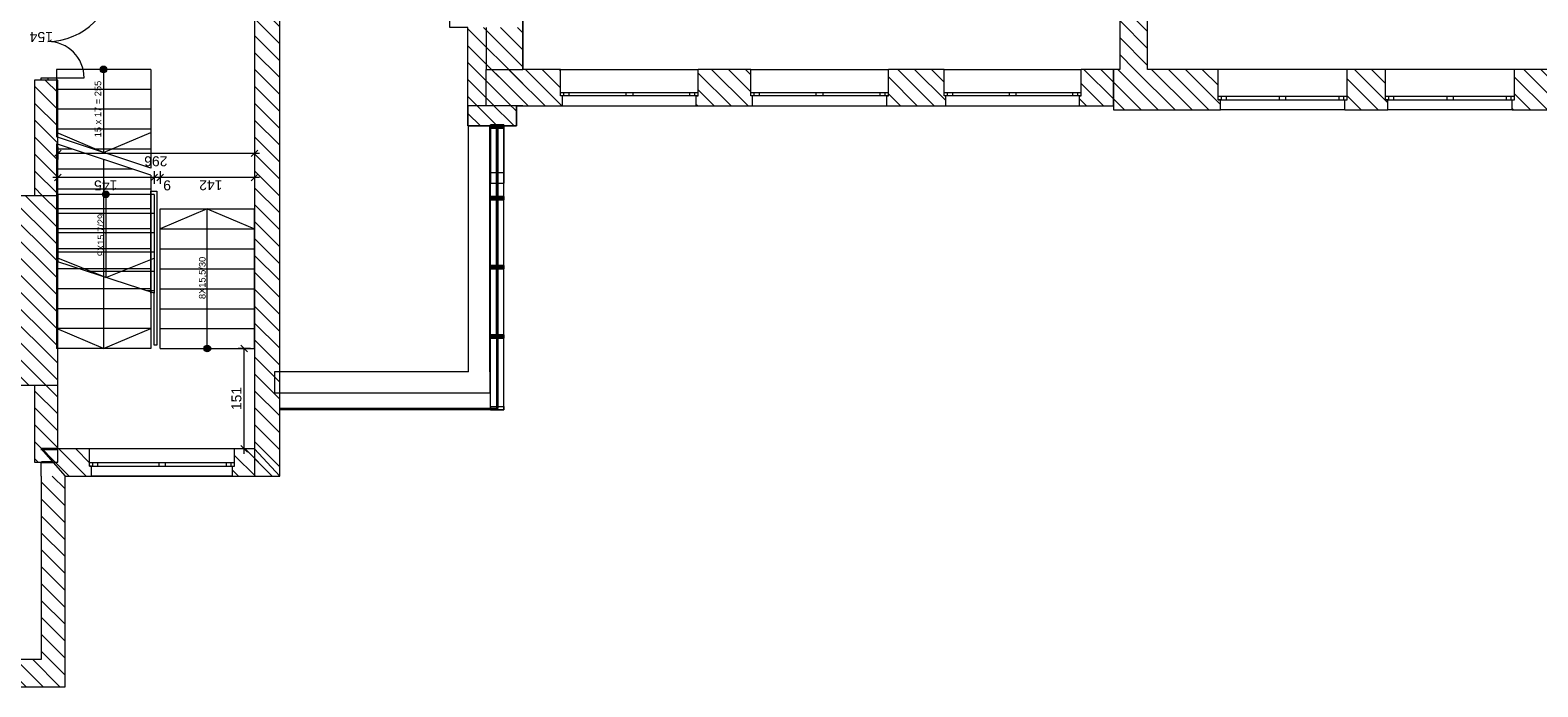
# Model space of a CAD drawing. Header units: millimetres. Extents: x -22245 to 37205, y -49470 to 0.
# Tile 2 of 16: x -2420 to 20260, y -49470 to -39590. Entities that reach past the tile are written whole.
import ezdxf

# ---------------------------------------------------------------- set-up
doc = ezdxf.new("R2010")
doc.units = ezdxf.units.MM
doc.set_wipeout_variables(frame=1)
for name, color, linetype, lineweight in [('Nowe_220-A Ściany_Nr_pióra__27', 7, 'Continuous', 9), ('poziom_2 (1)_6_0_Nr_pióra__21_Nr_pióra__7', 7, 'Continuous', 9), ('poziom_2 (1)_6_2D - Ogólne_Nr_pióra__102_Nr_pióra__10', 7, 'Continuous', 9), ('poziom_2 (1)_6_2D - Ogólne_Nr_pióra__19', 7, 'Continuous', 9), ('poziom_2 (1)_6_2D - Ogólne_Nr_pióra__21_Nr_pióra__7', 7, 'Continuous', 9), ('poziom_2 (1)_6_Drzwi ArchiCAD_Nr_pióra__27_Nr_pióra__7', 7, 'Continuous', 9), ('poziom_2 (1)_6_Drzwi ArchiCAD_Nr_pióra__81_Nr_pióra__6', 7, 'Continuous', 9), ('poziom_2 (1)_6_Konstrukcja - Belki_Nr_pióra__1_Nr_pióra__7', 7, 'Continuous', 9), ('poziom_2 (1)_6_Konstrukcja - Przegrody Strukt_Nr_pióra__107_Nr_pióra__14', 7, 'Continuous', 9), ('poziom_2 (1)_6_Konstrukcja - Przegrody Strukt_Nr_pióra__1_Nr_pióra__7', 7, 'Continuous', 9), ('poziom_2 (1)_6_Konstrukcja - Przegrody Strukt_Nr_pióra__27_Nr_pióra__7', 7, 'Continuous', 9), ('poziom_2 (1)_6_Konstrukcja - Przegrody Strukt_Nr_pióra__87_Nr_pióra__6', 7, 'Continuous', 9), ('poziom_2 (1)_6_Konstrukcja - Schody', 7, 'Continuous', 9), ('poziom_2 (1)_6_Konstrukcja - Schody_Nr_pióra__81_Nr_pióra__6', 7, 'Continuous', 9), ('poziom_2 (1)_6_Konstrukcja - Ściany zew', 7, 'Continuous', 9), ('poziom_2 (1)_6_Konstrukcja - Ściany zew_Nr_pióra__107_Nr_pióra__12', 7, 'Continuous', 9), ('poziom_2 (1)_6_Konstrukcja - Ściany zew_Nr_pióra__254', 7, 'Continuous', 9), ('poziom_2 (1)_6_Konstrukcja - Ściany zew_Nr_pióra__27_Nr_pióra__7', 7, 'Continuous', 9), ('poziom_2 (1)_6_Konstrukcja - Ściany zew_Nr_pióra__87_Nr_pióra__6', 7, 'Continuous', 9), ('poziom_2 (1)_6_Okna ArchiCADa_Nr_pióra__101_Nr_pióra__252', 7, 'Continuous', 9), ('poziom_2 (1)_6_Okna ArchiCADa_Nr_pióra__27_Nr_pióra__7', 7, 'Continuous', 9), ('poziom_2 (1)_6_Okna ArchiCADa_Nr_pióra__81_Nr_pióra__6', 7, 'Continuous', 9), ('poziom_2 (1)_6_Znaczniki drzwi ArchiCADa_Nr_pióra__7_Nr_pióra__7', 7, 'Continuous', 9)]:
    doc.layers.add(name, color=color, linetype=linetype, lineweight=lineweight)
doc.styles.add('GENERATED_STYLE_1', font='arial.ttf')
pattern_1 = [(135, (37205, -40790), (127.2792, 127.2792), [])]

msp = doc.modelspace()

# ---------------------------------------------------------------- hatches: boundary and pattern name
at = {"layer": 'poziom_2 (1)_6_2D - Ogólne_Nr_pióra__19'}
msp.add_hatch(color=256, dxfattribs=at).paths.add_polyline_path([(13883, -40729), (13883, -40181), (13867, -40181), (13867, -40729)])
at = {"layer": 'poziom_2 (1)_6_Konstrukcja - Przegrody Strukt_Nr_pióra__107_Nr_pióra__14'}
for points in [[(4505, -42092), (4505, -42142), (4705, -42142), (4705, -42092)], [(4505, -42092), (4505, -42142), (4705, -42142), (4705, -42092)], [(4505, -43132), (4505, -43182), (4705, -43182), (4705, -43132)], [(4505, -44172), (4505, -44222), (4705, -44222), (4705, -44172)]]:
    msp.add_hatch(color=256, dxfattribs=at).paths.add_polyline_path(points)
at = {"layer": 'poziom_2 (1)_6_Konstrukcja - Schody'}
for points in [[(-1315, -40230), (-1307, -40229), (-1299, -40227), (-1291, -40224), (-1284, -40219), (-1278, -40214), (-1273, -40207), (-1269, -40200), (-1267, -40192), (-1265, -40184), (-1265, -40176), (-1267, -40168), (-1269, -40160), (-1273, -40153), (-1278, -40146), (-1284, -40141), (-1291, -40136), (-1299, -40133), (-1307, -40131), (-1315, -40130), (-1323, -40131), (-1331, -40133), (-1339, -40136), (-1346, -40141), (-1352, -40146), (-1357, -40153), (-1361, -40160), (-1363, -40168), (-1365, -40176), (-1365, -40184), (-1363, -40192), (-1361, -40200), (-1357, -40207), (-1352, -40214), (-1346, -40219), (-1339, -40224), (-1331, -40227), (-1323, -40229)], [(-1280, -42110), (-1272, -42109), (-1264, -42107), (-1256, -42104), (-1249, -42099), (-1243, -42094), (-1238, -42087), (-1234, -42080), (-1232, -42072), (-1230, -42064), (-1230, -42056), (-1232, -42048), (-1234, -42040), (-1238, -42033), (-1243, -42026), (-1249, -42021), (-1256, -42016), (-1264, -42013), (-1272, -42011), (-1280, -42010), (-1288, -42011), (-1296, -42013), (-1304, -42016), (-1311, -42021), (-1317, -42026), (-1322, -42033), (-1326, -42040), (-1328, -42048), (-1330, -42056), (-1330, -42064), (-1328, -42072), (-1326, -42080), (-1322, -42087), (-1317, -42094), (-1311, -42099), (-1304, -42104), (-1296, -42107), (-1288, -42109)], [(245, -44330), (237, -44331), (229, -44333), (221, -44336), (214, -44341), (208, -44346), (203, -44353), (199, -44360), (197, -44368), (195, -44376), (195, -44384), (197, -44392), (199, -44400), (203, -44407), (208, -44414), (214, -44419), (221, -44424), (229, -44427), (237, -44429), (245, -44430), (253, -44429), (261, -44427), (269, -44424), (276, -44419), (282, -44414), (287, -44407), (291, -44400), (293, -44392), (295, -44384), (295, -44376), (293, -44368), (291, -44360), (287, -44353), (282, -44346), (276, -44341), (269, -44336), (261, -44333), (253, -44331)]]:
    msp.add_hatch(color=256, dxfattribs=at).paths.add_polyline_path(points)
at = {"layer": 'poziom_2 (1)_6_Konstrukcja - Ściany zew_Nr_pióra__107_Nr_pióra__12'}
h = msp.add_hatch(dxfattribs=at)
h.set_pattern_fill('BLOCZKI_CERAMICZNE_0006', color=256, angle=270, style=0, pattern_type=2)
h.set_pattern_definition(pattern_1)
h.paths.add_polyline_path([(14390, -40180), (14390, -34220), (13970, -34220), (13970, -40180)])
h = msp.add_hatch(dxfattribs=at)
h.set_pattern_fill('BLOCZKI_CERAMICZNE_0006', color=256, angle=270, style=0, pattern_type=2)
h.set_pattern_definition(pattern_1)
h.paths.add_polyline_path([(-2005, -42080), (-2005, -40340), (-2355, -40340), (-2355, -42080)])
h = msp.add_hatch(dxfattribs=at)
h.set_pattern_fill('BLOCZKI_CERAMICZNE_0006', color=256, angle=270, style=0, pattern_type=2)
h.set_pattern_definition(pattern_1)
h.paths.add_polyline_path([(4440, -40730), (5590, -40730), (5590, -40580), (5560, -40580), (5560, -40180), (4990, -40180)])
h = msp.add_hatch(dxfattribs=at)
h.set_pattern_fill('BLOCZKI_CERAMICZNE_0006', color=256, angle=270, style=0, pattern_type=2)
h.set_pattern_definition(pattern_1)
h.paths.add_polyline_path([(4440, -40730), (4990, -40180), (4440, -40180)])
h = msp.add_hatch(dxfattribs=at)
h.set_pattern_fill('BLOCZKI_CERAMICZNE_0006', color=256, angle=270, style=0, pattern_type=2)
h.set_pattern_definition(pattern_1)
h.paths.add_polyline_path([(8445, -40730), (8445, -40580), (8420, -40580), (8420, -40180), (7630, -40180), (7630, -40580), (7600, -40580), (7600, -40730)])
h = msp.add_hatch(dxfattribs=at)
h.set_pattern_fill('BLOCZKI_CERAMICZNE_0006', color=256, angle=270, style=0, pattern_type=2)
h.set_pattern_definition(pattern_1)
h.paths.add_polyline_path([(11355, -40730), (11355, -40580), (11330, -40580), (11330, -40180), (10490, -40180), (10490, -40580), (10465, -40580), (10465, -40730)])
h = msp.add_hatch(dxfattribs=at)
h.set_pattern_fill('BLOCZKI_CERAMICZNE_0006', color=256, angle=270, style=0, pattern_type=2)
h.set_pattern_definition(pattern_1)
h.paths.add_polyline_path([(13365, -40730), (13875, -40730), (13875, -40180), (13390, -40180), (13390, -40580), (13365, -40580)])
h = msp.add_hatch(dxfattribs=at)
h.set_pattern_fill('BLOCZKI_CERAMICZNE_0006', color=256, angle=270, style=0, pattern_type=2)
h.set_pattern_definition(pattern_1)
h.paths.add_polyline_path([(15485, -40790), (15485, -40640), (15450, -40640), (15450, -40180), (13875, -40180), (13875, -40790)])
h = msp.add_hatch(dxfattribs=at)
h.set_pattern_fill('BLOCZKI_CERAMICZNE_0006', color=256, angle=270, style=0, pattern_type=2)
h.set_pattern_definition(pattern_1)
h.paths.add_polyline_path([(18005, -40790), (18005, -40640), (17970, -40640), (17970, -40180), (17390, -40180), (17390, -40640), (17355, -40640), (17355, -40790)])
h = msp.add_hatch(dxfattribs=at)
h.set_pattern_fill('BLOCZKI_CERAMICZNE_0006', color=256, angle=270, style=0, pattern_type=2)
h.set_pattern_definition(pattern_1)
h.paths.add_polyline_path([(20495, -40790), (20495, -40640), (20460, -40640), (20460, -40180), (19910, -40180), (19910, -40640), (19875, -40640), (19875, -40790)])
h = msp.add_hatch(dxfattribs=at)
h.set_pattern_fill('BLOCZKI_CERAMICZNE_0006', color=256, angle=270, style=0, pattern_type=2)
h.set_pattern_definition(pattern_1)
h.paths.add_polyline_path([(4165, -40730), (4165, -41030), (4895, -41030), (4895, -40730)])
h = msp.add_hatch(dxfattribs=at)
h.set_pattern_fill('BLOCZKI_CERAMICZNE_0006', color=256, angle=270, style=0, pattern_type=2)
h.set_pattern_definition(pattern_1)
h.paths.add_polyline_path([(-2795, -42080), (-2795, -44930), (-2005, -44930), (-2005, -42080)])
h = msp.add_hatch(dxfattribs=at)
h.set_pattern_fill('BLOCZKI_CERAMICZNE_0006', color=256, angle=270, style=0, pattern_type=2)
h.set_pattern_definition(pattern_1)
h.paths.add_polyline_path([(-21445, -49470), (-1895, -49470), (-2255, -49060), (-21035, -49060)])

# ---------------------------------------------------------------- linework, layer by layer
at = {"layer": 'Nowe_220-A Ściany_Nr_pióra__27'}
for p, q in [((-2055, -41493), (-1955, -41393)), ((-2055, -41493), (-1955, -41393)), ((-2005, -41350), (-2005, -41537)), ((955, -41443), (-2005, -41443)), ((905, -41493), (1005, -41393)), ((1030, -41443), (955, -41443)), ((-555, -41713), (-555, -41900)), ((-555, -41713), (-555, -41900)), ((-465, -41713), (-465, -41900)), ((-465, -41713), (-465, -41900)), ((-2005, -41806), (-2080, -41806)), ((-1955, -41756), (-2055, -41856)), ((-555, -41806), (-2005, -41806)), ((-605, -41856), (-505, -41756)), ((-605, -41856), (-505, -41756)), ((-465, -41806), (-555, -41806)), ((-515, -41856), (-415, -41756)), ((-515, -41856), (-415, -41756)), ((955, -41806), (-465, -41806)), ((905, -41856), (1005, -41756)), ((1030, -41806), (955, -41806)), ((895, -44380), (708, -44380)), ((751, -44330), (851, -44430)), ((751, -44330), (851, -44430))]:
    msp.add_line(p, q, dxfattribs=at)
at = {"layer": 'poziom_2 (1)_6_0_Nr_pióra__21_Nr_pióra__7', "flags": 128}
for points in [[(4990, -39210), (4990, -40180)], [(-605, -43545), (-605, -42010), (-515, -42010), (-515, -44330), (-555, -44330), (-555, -43533)]]:
    msp.add_lwpolyline(points, dxfattribs=at)
at = {"layer": 'poziom_2 (1)_6_2D - Ogólne_Nr_pióra__21_Nr_pióra__7'}
msp.add_line((4705, -45302), (1335, -45302), dxfattribs=at)
at = {"layer": 'poziom_2 (1)_6_Drzwi ArchiCAD_Nr_pióra__27_Nr_pióra__7'}
msp.add_line((-2155, -40340), (-2255, -40340), dxfattribs=at)
at = {"layer": 'poziom_2 (1)_6_Drzwi ArchiCAD_Nr_pióra__81_Nr_pióra__6'}
for p, q in [((-2255, -40340), (-2255, -40308)), ((-2255, -40308), (-2155, -40308)), ((-2155, -40340), (-2255, -40340)), ((-2155, -40308), (-2155, -40340)), ((-2155, -40308), (-1607, -40308))]:
    msp.add_line(p, q, dxfattribs=at)
for centre, radius, start, end in [((-2155, -38772), 988, 270, 0), ((-2155, -40308), 548, 0, 90)]:
    msp.add_arc(centre, radius, start, end, dxfattribs=at)
at = {"layer": 'poziom_2 (1)_6_Konstrukcja - Belki_Nr_pióra__1_Nr_pióra__7'}
for p, q in [((4175, -44730), (1255, -44730)), ((1255, -44730), (1255, -45050)), ((4495, -44730), (4495, -45050)), ((4175, -45050), (1255, -45050)), ((4495, -45050), (4175, -45050))]:
    msp.add_line(p, q, dxfattribs=at)
at = {"layer": 'poziom_2 (1)_6_Konstrukcja - Przegrody Strukt_Nr_pióra__1_Nr_pióra__7'}
for p, q in [((4595, -43162), (4595, -42112)), ((4615, -42112), (4595, -42112)), ((4615, -42122), (4595, -42122)), ((4615, -43162), (4615, -42112)), ((4615, -43152), (4595, -43152)), ((4595, -44166), (4595, -43152)), ((4615, -43162), (4595, -43162)), ((4615, -44166), (4615, -43152)), ((4615, -44166), (4595, -44166))]:
    msp.add_line(p, q, dxfattribs=at)
at = {"layer": 'poziom_2 (1)_6_Konstrukcja - Przegrody Strukt_Nr_pióra__27_Nr_pióra__7'}
for p, q in [((4505, -42142), (4505, -42092)), ((4705, -42092), (4505, -42092)), ((4505, -42142), (4505, -42092)), ((4705, -42092), (4505, -42092)), ((4705, -42142), (4505, -42142)), ((4705, -42142), (4505, -42142)), ((4705, -42142), (4705, -42092)), ((4705, -42142), (4705, -42092)), ((4505, -43182), (4505, -43132)), ((4705, -43132), (4505, -43132)), ((4705, -43182), (4505, -43182)), ((4705, -43182), (4705, -43132)), ((4505, -44222), (4505, -44172)), ((4705, -44172), (4505, -44172)), ((4705, -44222), (4505, -44222)), ((4705, -44222), (4705, -44172))]:
    msp.add_line(p, q, dxfattribs=at)
at = {"layer": 'poziom_2 (1)_6_Konstrukcja - Przegrody Strukt_Nr_pióra__87_Nr_pióra__6'}
for p, q in [((4605, -41037), (4605, -41036)), ((4605, -41037), (4605, -42117)), ((4605, -42117), (4605, -42116)), ((4605, -42117), (4605, -42116)), ((4605, -42117), (4605, -43157)), ((4605, -43157), (4605, -43156)), ((4605, -43157), (4605, -44197)), ((4605, -44197), (4605, -44196)), ((4605, -44197), (4605, -44196)), ((4605, -44197), (4605, -45277)), ((1335, -45277), (1335, -45276)), ((1335, -45277), (2425, -45277)), ((2425, -45277), (2425, -45276)), ((2425, -45277), (3515, -45277)), ((3515, -45277), (3515, -45276)), ((3515, -45277), (4605, -45277)), ((4605, -45277), (4605, -45276)), ((4605, -45277), (4605, -45276))]:
    msp.add_line(p, q, dxfattribs=at)
at = {"layer": 'poziom_2 (1)_6_Konstrukcja - Przegrody Strukt_Nr_pióra__87_Nr_pióra__6', "flags": 128}
for points in [[(4505, -41730), (4705, -41730)], [(4505, -41893), (4705, -41893)], [(4595, -41746), (4615, -41746)], [(4595, -41877), (4615, -41877)], [(4505, -42092), (4505, -42142)], [(4505, -42092), (4705, -42092)], [(4505, -43157), (4505, -42142), (4505, -42092)], [(4705, -42092), (4505, -42092)], [(4505, -42092), (4705, -42092)], [(4505, -42092), (4505, -42142)], [(4505, -42092), (4705, -42092)], [(4505, -42142), (4705, -42142)], [(4505, -42142), (4705, -42142)], [(4705, -42142), (4505, -42142)], [(4505, -42142), (4705, -42142)], [(4595, -42112), (4595, -43162)], [(4595, -42112), (4615, -42112)], [(4595, -42122), (4615, -42122)], [(4615, -42112), (4615, -43162)], [(4705, -42092), (4705, -42142)], [(4705, -43157), (4705, -42142), (4705, -42092)], [(4705, -42092), (4705, -42142)], [(4505, -43132), (4505, -43182)], [(4505, -43132), (4705, -43132)], [(4505, -43157), (4705, -43157)], [(4505, -44222), (4505, -44172), (4505, -43157)], [(4505, -43157), (4705, -43157)], [(4505, -43182), (4705, -43182)], [(4595, -43152), (4595, -44166)], [(4595, -43152), (4615, -43152)], [(4595, -43162), (4615, -43162)], [(4615, -43152), (4615, -44166)], [(4705, -43132), (4705, -43182)], [(4705, -44222), (4705, -44172), (4705, -43157)], [(4505, -44172), (4705, -44172)], [(4505, -44172), (4505, -44222)], [(4505, -44172), (4705, -44172)], [(4505, -45302), (4505, -45252), (4505, -44222), (4505, -44172)], [(4705, -44172), (4505, -44172)], [(4505, -44172), (4505, -44222)], [(4505, -44172), (4705, -44172)], [(4705, -44222), (4505, -44222)], [(4505, -44222), (4705, -44222)], [(4505, -44222), (4705, -44222)], [(4505, -44222), (4705, -44222)], [(4595, -44166), (4595, -44202)], [(4595, -44192), (4595, -45282)], [(4595, -44192), (4615, -44192)], [(4595, -44202), (4615, -44202)], [(4615, -44166), (4615, -44202)], [(4615, -44192), (4615, -45282)], [(4705, -44172), (4705, -44222)], [(4705, -45302), (4705, -45252), (4705, -44222), (4705, -44172)], [(4705, -44172), (4705, -44222)], [(4505, -45252), (4705, -45252)], [(4505, -45252), (4505, -45302)], [(4505, -45252), (4705, -45252)], [(4705, -45302), (4505, -45302)], [(4505, -45302), (4705, -45302)], [(4595, -45282), (4615, -45282)], [(4705, -45252), (4705, -45302)]]:
    msp.add_lwpolyline(points, dxfattribs=at)
at = {"layer": 'poziom_2 (1)_6_Konstrukcja - Schody_Nr_pióra__81_Nr_pióra__6'}
for p, q in [((-2025, -40180), (-2025, -41195)), ((-605, -40180), (-2025, -40180)), ((-605, -40180), (-2025, -40180)), ((-1315, -40180), (-1315, -41430)), ((-605, -40180), (-605, -41665)), ((-605, -40480), (-2025, -40480)), ((-605, -40780), (-2025, -40780)), ((-605, -41080), (-2025, -41080)), ((-1315, -41430), (-2025, -41130)), ((-605, -41665), (-2025, -41195)), ((-1315, -41430), (-605, -41130)), ((-605, -41770), (-2025, -41300)), ((-2025, -41300), (-2025, -44380)), ((-1783, -41380), (-2025, -41380)), ((-605, -41380), (-1465, -41380)), ((-877, -41680), (-2025, -41680)), ((-1315, -41535), (-1315, -44380)), ((-605, -41770), (-605, -44380)), ((-605, -41980), (-2025, -41980)), ((-2005, -42060), (-2005, -43075)), ((-555, -42060), (-2005, -42060)), ((-555, -42060), (-2005, -42060)), ((-1280, -42060), (-1280, -43310)), ((-555, -42060), (-555, -43545)), ((-605, -42280), (-2025, -42280)), ((-555, -42350), (-2005, -42350)), ((-465, -44380), (-465, -42280)), ((-465, -42280), (955, -42280)), ((-465, -42280), (955, -42280)), ((245, -42280), (-465, -42580)), ((245, -44380), (245, -42280)), ((245, -42280), (955, -42580)), ((955, -44380), (955, -42280)), ((-605, -42580), (-2025, -42580)), ((-465, -42580), (955, -42580)), ((-555, -42640), (-2005, -42640)), ((-605, -42880), (-2025, -42880)), ((-555, -42930), (-2005, -42930)), ((-1280, -43310), (-2005, -43020)), ((-555, -43545), (-2005, -43075)), ((-1280, -43310), (-555, -43020)), ((-465, -42880), (955, -42880)), ((-605, -43180), (-2025, -43180)), ((-555, -43220), (-1557, -43220)), ((-465, -43180), (955, -43180)), ((-605, -43480), (-2025, -43480)), ((-555, -43510), (-663, -43510)), ((-465, -43480), (955, -43480)), ((-605, -43780), (-2025, -43780)), ((-465, -43780), (955, -43780)), ((-605, -44080), (-2025, -44080)), ((-1315, -44380), (-2025, -44080)), ((-1315, -44380), (-605, -44080)), ((-465, -44080), (955, -44080)), ((-605, -44380), (-2025, -44380)), ((-605, -44380), (-2025, -44380)), ((-465, -44380), (955, -44380)), ((-465, -44380), (955, -44380))]:
    msp.add_line(p, q, dxfattribs=at)
for centre in [(-1315, -40180), (-1280, -42060), (245, -44380)]:
    msp.add_circle(centre, 50, dxfattribs=at)
at = {"layer": 'poziom_2 (1)_6_Konstrukcja - Ściany zew_Nr_pióra__27_Nr_pióra__7'}
for p, q in [((-2255, -40340), (-2355, -40340)), ((-2155, -40340), (-2255, -40340)), ((-2005, -40340), (-2155, -40340)), ((4440, -40180), (4990, -40180)), ((5560, -40530), (5560, -40180)), ((7630, -40530), (7630, -40180)), ((8420, -40530), (8420, -40180)), ((10490, -40530), (10490, -40180)), ((11330, -40530), (11330, -40180)), ((13390, -40530), (13390, -40180)), ((15450, -40590), (15450, -40180)), ((17390, -40590), (17390, -40180)), ((17970, -40590), (17970, -40180)), ((19910, -40590), (19910, -40180)), ((5560, -40580), (5560, -40530)), ((5590, -40580), (5560, -40580)), ((5590, -40730), (5590, -40580)), ((7600, -40730), (7600, -40580)), ((7600, -40580), (7630, -40580)), ((7630, -40580), (7630, -40530)), ((8420, -40580), (8420, -40530)), ((8445, -40580), (8420, -40580)), ((8445, -40730), (8445, -40580)), ((10465, -40730), (10465, -40580)), ((10465, -40580), (10490, -40580)), ((10490, -40580), (10490, -40530)), ((11330, -40580), (11330, -40530)), ((11355, -40580), (11330, -40580)), ((11355, -40730), (11355, -40580)), ((13365, -40730), (13365, -40580)), ((13365, -40580), (13390, -40580)), ((13390, -40580), (13390, -40530)), ((15450, -40640), (15450, -40590)), ((17390, -40640), (17390, -40590)), ((17970, -40640), (17970, -40590)), ((19910, -40640), (19910, -40590)), ((15485, -40640), (15450, -40640)), ((15485, -40790), (15485, -40640)), ((17355, -40790), (17355, -40640)), ((17355, -40640), (17390, -40640)), ((18005, -40640), (17970, -40640)), ((18005, -40790), (18005, -40640)), ((19875, -40790), (19875, -40640)), ((19875, -40640), (19910, -40640))]:
    msp.add_line(p, q, dxfattribs=at)
at = {"layer": 'poziom_2 (1)_6_Konstrukcja - Ściany zew_Nr_pióra__27_Nr_pióra__7', "flags": 128}
for points in [[(13970, -34220), (13970, -40180)], [(14390, -40180), (14390, -34220)], [(-2355, -40340), (-2355, -42080)], [(-2005, -42080), (-2005, -40340)], [(4440, -40730), (4440, -40180)], [(5560, -40180), (4990, -40180)], [(8420, -40180), (7630, -40180)], [(11330, -40180), (10490, -40180)], [(13875, -40180), (13390, -40180)], [(13970, -40180), (13875, -40180)], [(13875, -40180), (13875, -40790)], [(13875, -40730), (13875, -40180)], [(15450, -40180), (14390, -40180)], [(17970, -40180), (17390, -40180)], [(20460, -40180), (19910, -40180)], [(4165, -40730), (4165, -41030)], [(4440, -40730), (5590, -40730)], [(4895, -41030), (4895, -40730)], [(7600, -40730), (8445, -40730)], [(10465, -40730), (11355, -40730)], [(13365, -40730), (13875, -40730)], [(13875, -40790), (15485, -40790)], [(17355, -40790), (18005, -40790)], [(19875, -40790), (20495, -40790)], [(-2355, -42080), (-2795, -42080)], [(-2005, -44930), (-2005, -42080)], [(-2795, -44930), (-2355, -44930)], [(-2255, -49060), (-21035, -49060)], [(-21445, -49470), (-1895, -49470)]]:
    msp.add_lwpolyline(points, dxfattribs=at)
at = {"layer": 'poziom_2 (1)_6_Konstrukcja - Ściany zew_Nr_pióra__87_Nr_pióra__6', "flags": 128}
for points in [[(4990, -40180), (4990, -39210)], [(4440, -39550), (4440, -40180)], [(-2005, -42080), (-2795, -42080)], [(-2005, -44930), (-2005, -42080)], [(-2795, -44930), (-2005, -44930)]]:
    msp.add_lwpolyline(points, dxfattribs=at)
at = {"layer": 'poziom_2 (1)_6_Okna ArchiCADa_Nr_pióra__101_Nr_pióra__252'}
for p, q in [((5560, -40530), (5685, -40530)), ((5685, -40580), (5560, -40580)), ((5685, -40530), (5685, -40580)), ((6545, -40580), (6545, -40530)), ((6545, -40530), (6595, -40530)), ((6595, -40580), (6545, -40580)), ((6595, -40530), (6645, -40530)), ((6645, -40580), (6595, -40580)), ((6645, -40530), (6645, -40580)), ((7505, -40580), (7505, -40530)), ((7505, -40530), (7630, -40530)), ((7630, -40580), (7505, -40580)), ((8420, -40530), (8545, -40530)), ((8545, -40580), (8420, -40580)), ((8545, -40530), (8545, -40580)), ((9405, -40580), (9405, -40530)), ((9405, -40530), (9455, -40530)), ((9455, -40580), (9405, -40580)), ((9455, -40530), (9505, -40530)), ((9505, -40580), (9455, -40580)), ((9505, -40530), (9505, -40580)), ((10365, -40580), (10365, -40530)), ((10365, -40530), (10490, -40530)), ((10490, -40580), (10365, -40580)), ((11330, -40530), (11455, -40530)), ((11455, -40580), (11330, -40580)), ((11455, -40530), (11455, -40580)), ((12310, -40580), (12310, -40530)), ((12310, -40530), (12360, -40530)), ((12360, -40580), (12310, -40580)), ((12360, -40530), (12410, -40530)), ((12410, -40580), (12360, -40580)), ((12410, -40530), (12410, -40580)), ((13265, -40580), (13265, -40530)), ((13265, -40530), (13390, -40530)), ((13390, -40580), (13265, -40580)), ((15575, -40590), (15450, -40590)), ((15575, -40640), (15575, -40590)), ((16420, -40590), (16370, -40590)), ((16370, -40590), (16370, -40640)), ((16470, -40590), (16420, -40590)), ((16470, -40640), (16470, -40590)), ((17390, -40590), (17265, -40590)), ((17265, -40590), (17265, -40640)), ((18095, -40590), (17970, -40590)), ((18095, -40640), (18095, -40590)), ((18940, -40590), (18890, -40590)), ((18890, -40590), (18890, -40640)), ((18990, -40590), (18940, -40590)), ((18990, -40640), (18990, -40590)), ((19910, -40590), (19785, -40590)), ((19785, -40590), (19785, -40640)), ((15450, -40640), (15575, -40640)), ((16370, -40640), (16420, -40640)), ((16420, -40640), (16470, -40640)), ((17265, -40640), (17390, -40640)), ((17970, -40640), (18095, -40640)), ((18890, -40640), (18940, -40640)), ((18940, -40640), (18990, -40640)), ((19785, -40640), (19910, -40640))]:
    msp.add_line(p, q, dxfattribs=at)
at = {"layer": 'poziom_2 (1)_6_Okna ArchiCADa_Nr_pióra__27_Nr_pióra__7'}
for p, q in [((5560, -40580), (5560, -40530)), ((5590, -40580), (5560, -40580)), ((7600, -40580), (7630, -40580)), ((7630, -40580), (7630, -40530)), ((8420, -40580), (8420, -40530)), ((8445, -40580), (8420, -40580)), ((10465, -40580), (10490, -40580)), ((10490, -40580), (10490, -40530)), ((11330, -40580), (11330, -40530)), ((11355, -40580), (11330, -40580)), ((13365, -40580), (13390, -40580)), ((13390, -40580), (13390, -40530)), ((15450, -40640), (15450, -40590)), ((17390, -40640), (17390, -40590)), ((17970, -40640), (17970, -40590)), ((19910, -40640), (19910, -40590)), ((15485, -40640), (15450, -40640)), ((17355, -40640), (17390, -40640)), ((18005, -40640), (17970, -40640)), ((19875, -40640), (19910, -40640))]:
    msp.add_line(p, q, dxfattribs=at)
at = {"layer": 'poziom_2 (1)_6_Okna ArchiCADa_Nr_pióra__81_Nr_pióra__6'}
for p, q in [((5560, -40180), (7630, -40180)), ((8420, -40180), (10490, -40180)), ((11330, -40180), (13390, -40180)), ((17390, -40180), (15450, -40180)), ((19910, -40180), (17970, -40180)), ((5610, -40580), (5610, -40530)), ((5685, -40530), (6545, -40530)), ((6545, -40580), (5685, -40580)), ((6645, -40530), (7505, -40530)), ((7505, -40580), (6645, -40580)), ((7580, -40580), (7580, -40530)), ((8470, -40580), (8470, -40530)), ((8545, -40530), (9405, -40530)), ((9405, -40580), (8545, -40580)), ((9505, -40530), (10365, -40530)), ((10365, -40580), (9505, -40580)), ((10440, -40580), (10440, -40530)), ((11380, -40580), (11380, -40530)), ((11455, -40530), (12310, -40530)), ((12310, -40580), (11455, -40580)), ((12410, -40530), (13265, -40530)), ((13265, -40580), (12410, -40580)), ((13340, -40580), (13340, -40530)), ((15500, -40640), (15500, -40590)), ((16370, -40590), (15575, -40590)), ((17265, -40590), (16470, -40590)), ((17340, -40640), (17340, -40590)), ((18020, -40640), (18020, -40590)), ((18890, -40590), (18095, -40590)), ((19785, -40590), (18990, -40590)), ((19860, -40640), (19860, -40590)), ((5590, -40730), (7600, -40730)), ((8445, -40730), (10465, -40730)), ((11355, -40730), (13365, -40730)), ((17355, -40790), (15485, -40790)), ((15575, -40640), (16370, -40640)), ((16470, -40640), (17265, -40640)), ((19875, -40790), (18005, -40790)), ((18095, -40640), (18890, -40640)), ((18990, -40640), (19785, -40640))]:
    msp.add_line(p, q, dxfattribs=at)

# ---------------------------------------------------------------- texts
at = {"layer": 'Nowe_220-A Ściany_Nr_pióra__27', "char_height": 150, "attachment_point": 7, "style": 'GENERATED_STYLE_1'}
for s, insert, rotation in [('\\A1;296', (-354, -41485), 180), ('\\A1;145', (-1109, -41848), 180), ('\\A1;9', (-301, -41848), 180), ('\\A1;142', (473, -41847), 180), ('\\A1;151', (760, -45306), 90)]:
    msp.add_mtext(s, dxfattribs=dict(at, insert=insert, rotation=rotation))
at = {"layer": 'poziom_2 (1)_6_Konstrukcja - Schody_Nr_pióra__81_Nr_pióra__6', "char_height": 100, "attachment_point": 4, "rotation": 90, "style": 'GENERATED_STYLE_1'}
for s, insert in [('\\A1; 15 x 17 = 255', (-1400, -41240)), ('\\A1;9X15,7/29', (-1347, -42990)), ('\\A1;8X15,5/30', (178, -43636))]:
    msp.add_mtext(s, dxfattribs=dict(at, insert=insert))
at = {"layer": 'poziom_2 (1)_6_Znaczniki drzwi ArchiCADa_Nr_pióra__7_Nr_pióra__7', "insert": (-2077, -39616), "char_height": 150, "attachment_point": 7, "rotation": 180, "style": 'GENERATED_STYLE_1'}
msp.add_mtext('\\A1;154', dxfattribs=at)

# ---------------------------------------------------------------- wipeouts: each hides what was drawn before it
at = {"ltscale": 406756.468978}
msp.add_wipeout([(955, -45890), (-2255, -45890), (-1895, -46300), (1335, -46300)], dxfattribs=at).dxf.layer = 'poziom_2 (1)_6_Konstrukcja - Ściany zew'

# ---------------------------------------------------------------- next in the draw order: hatches: boundary and pattern name
at = {"layer": 'poziom_2 (1)_6_2D - Ogólne_Nr_pióra__19'}
for points in [[(-2261, -45913), (-2010, -45913), (-2010, -45869), (-2261, -45869)], [(-2072, -46109), (-2072, -46072), (-2250, -46072), (-2250, -46109)]]:
    msp.add_hatch(color=256, dxfattribs=at).paths.add_polyline_path(points)
at = {"layer": 'poziom_2 (1)_6_Konstrukcja - Ściany zew_Nr_pióra__107_Nr_pióra__12'}
h = msp.add_hatch(dxfattribs=at)
h.set_pattern_fill('BLOCZKI_CERAMICZNE_0006', color=256, angle=270, style=0, pattern_type=2)
h.set_pattern_definition(pattern_1)
h.paths.add_polyline_path([(955, -39210), (955, -46300), (1335, -46300), (1335, -39210)])
h = msp.add_hatch(dxfattribs=at)
h.set_pattern_fill('BLOCZKI_CERAMICZNE_0006', color=256, angle=270, style=0, pattern_type=2)
h.set_pattern_definition(pattern_1)
h.paths.add_polyline_path([(-2355, -44930), (-2355, -46090), (-2005, -46090), (-2005, -44930)])
h = msp.add_hatch(dxfattribs=at)
h.set_pattern_fill('BLOCZKI_CERAMICZNE_0006', color=256, angle=270, style=0, pattern_type=2)
h.set_pattern_definition(pattern_1)
h.paths.add_polyline_path([(-1895, -46300), (-1495, -46300), (-1495, -46150), (-1525, -46150), (-1525, -45890), (-2255, -45890)])
h = msp.add_hatch(dxfattribs=at)
h.set_pattern_fill('BLOCZKI_CERAMICZNE_0006', color=256, angle=270, style=0, pattern_type=2)
h.set_pattern_definition(pattern_1)
h.paths.add_polyline_path([(625, -46300), (1335, -46300), (955, -45890), (655, -45890), (655, -46150), (625, -46150)])
h = msp.add_hatch(dxfattribs=at)
h.set_pattern_fill('BLOCZKI_CERAMICZNE_0006', color=256, angle=270, style=0, pattern_type=2)
h.set_pattern_definition(pattern_1)
h.paths.add_polyline_path([(-2255, -46300), (-2255, -49060), (-1895, -49470), (-1895, -46300)])

# ---------------------------------------------------------------- next in the draw order: linework, layer by layer
at = {"layer": 'Nowe_220-A Ściany_Nr_pióra__27'}
for p, q in [((801, -45890), (801, -44380)), ((751, -45840), (851, -45940)), ((801, -45965), (801, -45890))]:
    msp.add_line(p, q, dxfattribs=at)
at = {"layer": 'poziom_2 (1)_6_0_Nr_pióra__21_Nr_pióra__7'}
msp.add_line((-2255, -46300), (-2255, -46090), dxfattribs=at)
at = {"layer": 'poziom_2 (1)_6_Konstrukcja - Ściany zew_Nr_pióra__254'}
for p, q in [((955, -45890), (-2255, -45890)), ((-2255, -45890), (-1895, -46300)), ((1335, -46300), (955, -45890)), ((-1895, -46300), (1335, -46300))]:
    msp.add_line(p, q, dxfattribs=at)
at = {"layer": 'poziom_2 (1)_6_Konstrukcja - Ściany zew_Nr_pióra__27_Nr_pióra__7'}
for p, q in [((-1525, -46100), (-1525, -45890)), ((655, -46100), (655, -45890)), ((-1525, -46150), (-1525, -46100)), ((-1495, -46150), (-1525, -46150)), ((-1495, -46300), (-1495, -46150)), ((625, -46300), (625, -46150)), ((625, -46150), (655, -46150)), ((655, -46150), (655, -46100))]:
    msp.add_line(p, q, dxfattribs=at)
at = {"layer": 'poziom_2 (1)_6_Konstrukcja - Ściany zew_Nr_pióra__27_Nr_pióra__7', "flags": 128}
for points in [[(955, -39210), (955, -46300)], [(1335, -46300), (1335, -39210)], [(-2355, -44930), (-2355, -46090)], [(-2005, -46090), (-2005, -44930)], [(-1525, -45890), (-2255, -45890)], [(955, -45890), (655, -45890)], [(-2355, -46090), (-2005, -46090)], [(-2255, -46300), (-2255, -49060)], [(-1895, -49470), (-1895, -46300)], [(-1895, -46300), (-1495, -46300)], [(625, -46300), (1335, -46300)]]:
    msp.add_lwpolyline(points, dxfattribs=at)
at = {"layer": 'poziom_2 (1)_6_Konstrukcja - Ściany zew_Nr_pióra__87_Nr_pióra__6', "flags": 128}
for points in [[(955, -45890), (-2255, -45890)], [(-1895, -46300), (1335, -46300)]]:
    msp.add_lwpolyline(points, dxfattribs=at)
at = {"layer": 'poziom_2 (1)_6_Okna ArchiCADa_Nr_pióra__101_Nr_pióra__252'}
for p, q in [((-1400, -46100), (-1525, -46100)), ((-1525, -46150), (-1400, -46150)), ((-1400, -46150), (-1400, -46100)), ((-435, -46100), (-485, -46100)), ((-485, -46100), (-485, -46150)), ((-485, -46150), (-435, -46150)), ((-385, -46100), (-435, -46100)), ((-435, -46150), (-385, -46150)), ((-385, -46150), (-385, -46100)), ((655, -46100), (530, -46100)), ((530, -46100), (530, -46150)), ((530, -46150), (655, -46150))]:
    msp.add_line(p, q, dxfattribs=at)
at = {"layer": 'poziom_2 (1)_6_Okna ArchiCADa_Nr_pióra__27_Nr_pióra__7'}
for p, q in [((-1525, -46150), (-1525, -46100)), ((-1495, -46150), (-1525, -46150)), ((625, -46150), (655, -46150)), ((655, -46150), (655, -46100))]:
    msp.add_line(p, q, dxfattribs=at)
at = {"layer": 'poziom_2 (1)_6_Okna ArchiCADa_Nr_pióra__81_Nr_pióra__6'}
for p, q in [((655, -45890), (-1525, -45890)), ((-1475, -46150), (-1475, -46100)), ((-485, -46100), (-1400, -46100)), ((-1400, -46150), (-485, -46150)), ((530, -46100), (-385, -46100)), ((-385, -46150), (530, -46150)), ((605, -46150), (605, -46100)), ((625, -46300), (-1495, -46300))]:
    msp.add_line(p, q, dxfattribs=at)

# ---------------------------------------------------------------- next in the draw order: wipeouts: each hides what was drawn before it
at = {"ltscale": 381488.53258}
msp.add_wipeout([(4165, -40730), (4165, -41030), (4895, -41030), (4895, -40730)], dxfattribs=at).dxf.layer = 'poziom_2 (1)_6_Konstrukcja - Ściany zew'

# ---------------------------------------------------------------- next in the draw order: hatches: boundary and pattern name
at = {"layer": 'poziom_2 (1)_6_2D - Ogólne_Nr_pióra__102_Nr_pióra__10'}
h = msp.add_hatch(dxfattribs=at)
h.set_pattern_fill('BLOCZKI_CERAMICZNE_0006', color=256, angle=270, style=0, pattern_type=2)
h.set_pattern_definition(pattern_1)
h.paths.add_polyline_path([(4895, -41030), (4895, -40730), (4990, -40730), (4990, -39550), (4165, -39550), (4165, -41030)])
at = {"layer": 'poziom_2 (1)_6_Konstrukcja - Przegrody Strukt_Nr_pióra__107_Nr_pióra__14'}
msp.add_hatch(color=256, dxfattribs=at).paths.add_polyline_path([(4705, -41062), (4705, -41012), (4505, -41012), (4505, -41062)])

# ---------------------------------------------------------------- next in the draw order: linework, layer by layer
at = {"layer": 'poziom_2 (1)_6_0_Nr_pióra__21_Nr_pióra__7', "flags": 128}
msp.add_lwpolyline([(4990, -40730), (4895, -40730), (4895, -41030), (4165, -41030), (4165, -39550), (3895, -39550), (3895, -39210), (3925, -39210)], dxfattribs=at)
at = {"layer": 'poziom_2 (1)_6_Konstrukcja - Belki_Nr_pióra__1_Nr_pióra__7'}
for p, q in [((4495, -41030), (4175, -41030)), ((4175, -44730), (4175, -41030)), ((4495, -44730), (4495, -41030))]:
    msp.add_line(p, q, dxfattribs=at)
at = {"layer": 'poziom_2 (1)_6_Konstrukcja - Przegrody Strukt_Nr_pióra__1_Nr_pióra__7'}
for p, q in [((4595, -42122), (4595, -41032)), ((4615, -41032), (4595, -41032)), ((4615, -42122), (4615, -41032))]:
    msp.add_line(p, q, dxfattribs=at)
at = {"layer": 'poziom_2 (1)_6_Konstrukcja - Przegrody Strukt_Nr_pióra__27_Nr_pióra__7'}
for p, q in [((4705, -41012), (4505, -41012)), ((4505, -41062), (4505, -41012)), ((4705, -41062), (4705, -41012)), ((4705, -41062), (4505, -41062))]:
    msp.add_line(p, q, dxfattribs=at)
at = {"layer": 'poziom_2 (1)_6_Konstrukcja - Przegrody Strukt_Nr_pióra__87_Nr_pióra__6', "flags": 128}
for points in [[(4505, -42142), (4505, -42092), (4505, -41062), (4505, -41012)], [(4705, -41012), (4505, -41012)], [(4705, -41012), (4505, -41012)], [(4505, -41012), (4505, -41062)], [(4505, -41012), (4505, -41062)], [(4505, -41012), (4705, -41012)], [(4595, -41032), (4595, -41877), (4595, -42122)], [(4595, -41032), (4615, -41032)], [(4595, -41032), (4595, -41746)], [(4595, -41032), (4615, -41032)], [(4615, -41032), (4615, -41877), (4615, -42122)], [(4615, -41032), (4615, -41746)], [(4705, -42142), (4705, -42092), (4705, -41062), (4705, -41012)], [(4705, -41062), (4705, -41012)], [(4705, -41012), (4705, -41062)], [(4505, -41062), (4705, -41062)], [(4505, -41062), (4705, -41062)], [(4505, -41062), (4505, -41730), (4505, -41893)], [(4505, -41062), (4705, -41062)], [(4505, -41062), (4705, -41062)], [(4705, -41062), (4705, -41730), (4705, -41893)]]:
    msp.add_lwpolyline(points, dxfattribs=at)
at = {"layer": 'poziom_2 (1)_6_Konstrukcja - Ściany zew_Nr_pióra__254'}
for p, q in [((4165, -40730), (4165, -41030)), ((4895, -40730), (4165, -40730)), ((4895, -41030), (4895, -40730)), ((4165, -41030), (4895, -41030))]:
    msp.add_line(p, q, dxfattribs=at)
at = {"layer": 'poziom_2 (1)_6_Konstrukcja - Ściany zew_Nr_pióra__87_Nr_pióra__6', "flags": 128}
for points in [[(4165, -40730), (4165, -41030)], [(4895, -41030), (4895, -40730)]]:
    msp.add_lwpolyline(points, dxfattribs=at)

doc.saveas('drawing.dxf')
